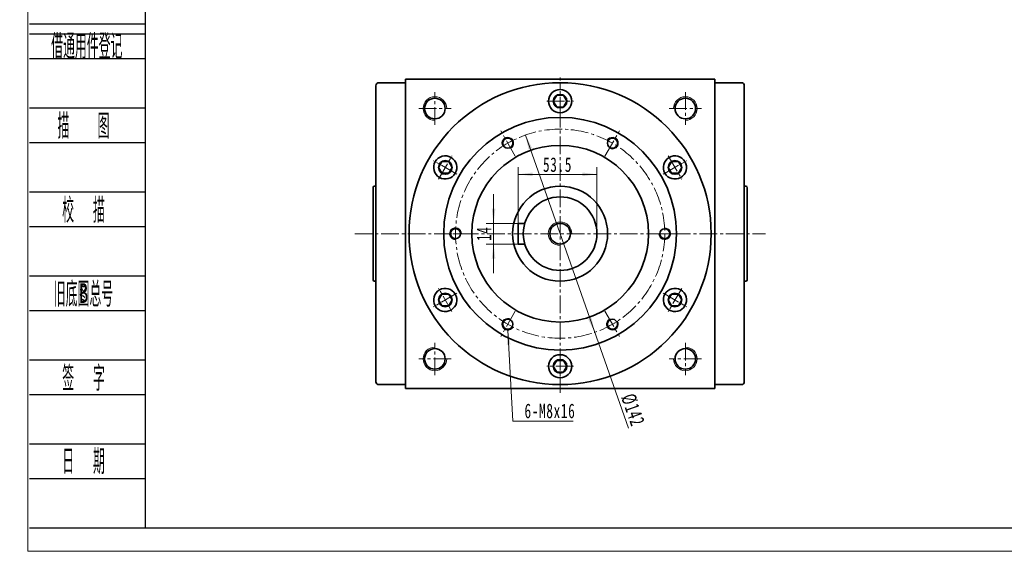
# Model space of a CAD drawing. Header units: millimetres. Extents: x 2113 to 3458, y 2538 to 3486.
# Tile 1 of 4: x 2113 to 2782, y 2538 to 2899. Entities that reach past the tile are written whole.
import ezdxf
from ezdxf.enums import TextEntityAlignment as Align

# ---------------------------------------------------------------- set-up
doc = ezdxf.new("R2010")
doc.units = ezdxf.units.MM
doc.set_wipeout_variables(frame=1)
doc.linetypes.add('点画线', pattern=[18, 12, -2, 2, -2])
doc.layers.get('0').update_dxf_attribs({"lineweight": 35})
doc.layers.add('2细线层', color=4, linetype='Continuous')
doc.layers.add('6文字层', color=3, linetype='Continuous')
for name, color, linetype, lineweight in [('中心线层', 1, '点画线', 18), ('图框_外框线', 7, 'Continuous', 18), ('尺寸线层', 3, 'Continuous', 18), ('粗实线层', 7, 'Continuous', 35)]:
    doc.layers.add(name, color=color, linetype=linetype, lineweight=lineweight)
doc.styles.add('PC_TEXTSTYLE', font='ISOCP.SHX', dxfattribs={"width": 0.707, "bigfont": 'GBCBIG.SHX'})
doc.styles.add('标准', font='txt', dxfattribs={"width": 0.667})
doc.dimstyles.new('a4-1-1.5', dxfattribs={"dimtxt": 4.5, "dimasz": 4.5, "dimexe": 2.25, "dimexo": 0, "dimgap": 0.75, "dimtad": 1, "dimdec": 3, "dimdsep": 46, "dimtxsty": '标准', "dimblk": '_CAXARROW', "dimcen": 0, "dimdle": 9, "dimazin": 2, "dimtfac": 0.707107, "dimtdec": 3, "dimtix": 1, "dimtmove": 2, "dimatfit": 3, "dimfxl": 0, "dimfrac": 2, "dimtolj": 1, "dimarcsym": 0})

# ---------------------------------------------------------------- blocks, each defined once
blk = doc.blocks.new('*X37')
at = {"layer": '中心线层', "linetype": '点画线', "lineweight": 18}
for p, q in [((0, -9.12), (0, 9.12)), ((-9.12, 0), (9.12, 0))]:
    blk.add_line(p, q, dxfattribs=at)
at = {"layer": '粗实线层'}
for p, q in [((-4.62, 0), (-2.31, 4)), ((-4.62, 0), (-2.31, -4)), ((-2.31, 4), (2.31, 4)), ((4.62, 0), (2.31, 4)), ((4.62, 0), (2.31, 4)), ((4.62, 0), (2.31, -4)), ((-2.31, -4), (2.31, -4))]:
    blk.add_line(p, q, dxfattribs=at)
blk.add_circle((0, 0), 4.62, dxfattribs=at)
for start, end in [(0, 180), (180, 360)]:
    blk.add_arc((0, 0), 7.87, start, end, dxfattribs=at)
blk = doc.blocks.new('*X38')
at = {"layer": '尺寸线层', "linetype": 'Continuous'}
for points in [[(2434.95, 2761.05), (2436.19, 2770.95), (2433.72, 2770.95)], [(2434.95, 2747.05), (2436.19, 2737.15), (2433.72, 2737.15)]]:
    blk.add_hatch(color=0, dxfattribs=at).paths.add_polyline_path(points, flags=0)
at = {"layer": '尺寸线层', "color": 0, "linetype": 'Continuous'}
for p, q in [((2434.95, 2780.85), (2434.95, 2727.25)), ((2451.62, 2761.05), (2430, 2761.05)), ((2451.62, 2747.05), (2430, 2747.05))]:
    blk.add_line(p, q, dxfattribs=at)
at = {"layer": '尺寸线层', "color": 0, "insert": (2428.41, 2754.05), "char_height": 9.9, "width": 19.8, "attachment_point": 5, "rotation": 90, "line_spacing_factor": 1.15057, "style": '标准'}
blk.add_mtext('\\T1.1;14', dxfattribs=at)
blk = doc.blocks.new('_CAXARROW')
blk.add_hatch(color=0).paths.add_polyline_path([(0, 0), (-1, 0.125), (-1, -0.125)], flags=0)
blk = doc.blocks.new('*X39')
at = {"layer": '尺寸线层', "linetype": 'Continuous'}
for points in [[(2451.62, 2794.36), (2461.52, 2795.59), (2461.52, 2793.12)], [(2505.12, 2794.36), (2495.22, 2795.59), (2495.22, 2793.12)]]:
    blk.add_hatch(color=0, dxfattribs=at).paths.add_polyline_path(points, flags=0)
at = {"layer": '尺寸线层', "color": 0, "linetype": 'Continuous'}
for p, q in [((2451.62, 2761.05), (2451.62, 2799.31)), ((2451.62, 2794.36), (2505.12, 2794.36)), ((2505.12, 2754.05), (2505.12, 2799.31))]:
    blk.add_line(p, q, dxfattribs=at)
at = {"layer": '尺寸线层', "color": 0, "insert": (2478.37, 2800.9), "char_height": 9.9, "width": 35.9362, "attachment_point": 5, "line_spacing_factor": 1.15057, "style": '标准'}
blk.add_mtext('\\T1.1;53.5', dxfattribs=at)
blk = doc.blocks.new('*X40')
at = {"layer": '尺寸线层', "linetype": 'Continuous'}
blk.add_hatch(color=0, dxfattribs=at).paths.add_polyline_path([(-6.37, 61.9), (-4.59, 52.08), (-7.07, 51.95)], flags=0)
at = {"layer": '尺寸线层', "color": 0, "linetype": 'Continuous'}
blk.add_line((-6.37, 61.9), (-3, 0), dxfattribs=at)
at = {"layer": '尺寸线层', "color": 0}
for p, q in [((-3, 0), (0, 0)), ((0, 0), (38.07, 0)), ((0, 0), (0, 0))]:
    blk.add_line(p, q, dxfattribs=at)
at = {"layer": '尺寸线层', "color": 0, "insert": (4.95, 1.98), "char_height": 9.9, "width": 66.2329, "attachment_point": 7, "line_spacing_factor": 1.15057, "style": '标准'}
blk.add_mtext('\\T1.1;6-M8x16', dxfattribs=at)
blk = doc.blocks.new('*X41')
at = {"layer": '尺寸线层', "linetype": 'Continuous'}
for points in [[(2456.63, 2821.05), (2458.74, 2811.3), (2461.07, 2812.12)], [(2503.62, 2687.05), (2499.18, 2695.99), (2501.51, 2696.8)]]:
    blk.add_hatch(color=0, dxfattribs=at).paths.add_polyline_path(points, flags=0)
at = {"layer": '尺寸线层', "color": 0, "linetype": 'Continuous'}
blk.add_line((2526.43, 2622.01), (2456.63, 2821.05), dxfattribs=at)
at = {"layer": '尺寸线层', "color": 0, "insert": (2529.49, 2634.38), "char_height": 9.9, "width": 42.6466, "attachment_point": 5, "rotation": 289.32486, "line_spacing_factor": 1.15057, "style": '标准'}
blk.add_mtext('\\T1.1;%%C142', dxfattribs=at)

msp = doc.modelspace()

# ---------------------------------------------------------------- linework, layer by layer
at = {"layer": '2细线层'}
for p, q in [((2120.023, 2896.5702), (2198.5733, 2896.5702)), ((2120.023, 2889.8598), (2198.5733, 2889.8598)), ((2120.023, 2873.0839), (2198.5733, 2873.0839)), ((2120.023, 2839.5321), (2198.5733, 2839.5321)), ((2120.023, 2816.0458), (2198.5733, 2816.0458)), ((2120.023, 2782.494), (2198.5733, 2782.494)), ((2120.023, 2759.0077), (2198.5733, 2759.0077)), ((2120.023, 2725.4558), (2198.5733, 2725.4558)), ((2120.023, 2701.9695), (2198.5733, 2701.9695)), ((2120.023, 2668.4177), (2198.5733, 2668.4177)), ((2120.023, 2644.9314), (2198.5733, 2644.9314)), ((2120.023, 2611.3796), (2198.5733, 2611.3796)), ((2120.023, 2587.8933), (2198.5733, 2587.8933)), ((2120.023, 2554.3415), (2198.5733, 2554.3415))]:
    msp.add_line(p, q, dxfattribs=at)
at = {"layer": '中心线层'}
for p, q in [((2480.1234, 2646.0521), (2480.1234, 2862.0521)), ((2395.1234, 2828.0521), (2395.1234, 2850.0521)), ((2565.1234, 2850.0521), (2565.1234, 2828.0521)), ((2384.1234, 2839.0521), (2406.1234, 2839.0521)), ((2554.1234, 2839.0521), (2576.1234, 2839.0521)), ((2449.6917, 2806.7614), (2439.7991, 2823.8958)), ((2510.5551, 2806.7614), (2520.4476, 2823.8958)), ((2340.6975, 2754.0521), (2619.6078, 2754.0521)), ((2419.2599, 2754.0521), (2399.4749, 2754.0521)), ((2540.9868, 2754.0521), (2560.7719, 2754.0521)), ((2449.6917, 2701.3428), (2439.7991, 2684.2085)), ((2510.5551, 2701.3428), (2520.4476, 2684.2085)), ((2395.1234, 2658.0521), (2395.1234, 2680.0521)), ((2565.1234, 2680.0521), (2565.1234, 2658.0521)), ((2406.1234, 2669.0521), (2384.1234, 2669.0521)), ((2576.1234, 2669.0521), (2554.1234, 2669.0521))]:
    msp.add_line(p, q, dxfattribs=at)
at = {"layer": '粗实线层'}
for p, q in [((2355.1234, 2854.5521), (2355.1234, 2653.5521)), ((2375.1234, 2856.5521), (2357.1234, 2856.5521)), ((2375.1234, 2649.0521), (2375.1234, 2859.0521)), ((2375.1234, 2859.0521), (2585.1234, 2859.0521)), ((2585.1234, 2649.0521), (2585.1234, 2859.0521)), ((2585.1234, 2856.5521), (2603.1234, 2856.5521)), ((2605.1234, 2854.5521), (2605.1234, 2653.5521)), ((2353.1234, 2722.8021), (2353.1234, 2785.3021)), ((2355.1234, 2786.3021), (2354.1234, 2786.3021)), ((2605.1234, 2786.3021), (2606.1234, 2786.3021)), ((2607.1234, 2722.8021), (2607.1234, 2785.3021)), ((2451.6234, 2761.0521), (2451.6234, 2747.0521)), ((2451.6234, 2761.0521), (2456.1234, 2761.0521)), ((2451.6234, 2747.0521), (2456.1234, 2747.0521)), ((2355.1234, 2721.8021), (2354.1234, 2721.8021)), ((2605.1234, 2721.8021), (2606.1234, 2721.8021)), ((2375.1234, 2651.5521), (2357.1234, 2651.5521)), ((2585.1234, 2649.0521), (2375.1234, 2649.0521)), ((2585.1234, 2651.5521), (2603.1234, 2651.5521))]:
    msp.add_line(p, q, dxfattribs=at)
for centre, radius in [((2480.1234, 2754.0521), 102.5), ((2395.1234, 2839.0521), 7), ((2565.1234, 2839.0521), 7), ((2480.1234, 2754.0521), 79), ((2480.1234, 2754.0521), 60), ((2444.6234, 2815.5399), 3.4), ((2515.6234, 2815.5399), 3.4), ((2480.1234, 2754.0521), 32.25), ((2480.1234, 2754.0521), 25), ((2480.1234, 2754.0521), 7), ((2409.1234, 2754.0521), 3.4), ((2551.1234, 2754.0521), 3.4), ((2444.6234, 2692.5643), 3.4), ((2515.6234, 2692.5643), 3.4), ((2395.1234, 2669.0521), 7), ((2565.1234, 2669.0521), 7)]:
    msp.add_circle(centre, radius, dxfattribs=at)
for centre, radius, start, end in [((2357.1234, 2854.5521), 2, 90, 180), ((2603.1234, 2854.5521), 2, 360, 90), ((2354.1234, 2785.3021), 1, 90.0000003, 180.0000003), ((2606.1234, 2785.3021), 1, 0, 90), ((2354.1234, 2722.8021), 1, 180, 270), ((2606.1234, 2722.8021), 1, 270.0000003, 0.0000003), ((2357.1234, 2653.5521), 2, 180, 270), ((2603.1234, 2653.5521), 2, 270, 0)]:
    msp.add_arc(centre, radius, start, end, dxfattribs=at)
at = {"layer": '粗实线层', "lineweight": 18}
for centre, radius, start, end in [((2395.1234, 2839.0521), 8, 0, 270), ((2565.1234, 2839.0521), 8, 270, 180), ((2444.6234, 2815.5399), 4, 300, 212.010791), ((2515.6234, 2815.5399), 4, 240, 152.010791), ((2480.1234, 2754.0521), 8, 360, 270), ((2409.1234, 2754.0521), 4, 0, 272.010791), ((2551.1234, 2754.0521), 4, 180, 92.010791), ((2444.6234, 2692.5643), 4, 60, 332.010791), ((2515.6234, 2692.5643), 4, 120, 32.010791), ((2395.1234, 2669.0521), 8, 90, 0), ((2565.1234, 2669.0521), 8, 180, 90)]:
    msp.add_arc(centre, radius, start, end, dxfattribs=at)

# ---------------------------------------------------------------- texts
at = {"layer": '6文字层', "color": 3, "style": 'PC_TEXTSTYLE'}
for s, width, p in [('借通用件登记', 0.667, (2158.8722, 2881.9167)), ('描   图', 0.6667, (2156.6335, 2827.7889)), ('校  描', 0.667, (2156.6335, 2770.7508)), ('旧底图总号', 0.667, (2156.6335, 2713.7127)), ('签  字', 0.667, (2156.6335, 2656.6746)), ('日  期', 0.667, (2156.6544, 2599.9713))]:
    msp.add_text(s, height=16.77592, dxfattribs=dict(at, width=width)).set_placement(p, align=Align.MIDDLE)
at = {"layer": '6文字层', "width": 0.707}
msp.add_text('B', height=13.4207, dxfattribs=at).set_placement((2156.6335, 2713.7127), align=Align.MIDDLE)

# ---------------------------------------------------------------- dimensions: what is measured, and where the dimension line sits
at = {"layer": '尺寸线层'}
dim = msp.add_linear_dim(base=(2505.1234, 2794.3558), p1=(2451.6234, 2761.0521), p2=(2505.1234, 2754.0521), dimstyle='a4-1-1.5', override={"dimsah": 1, "dimtfill": 1, "dimtzin": 8}, dxfattribs=at)
dim.commit()
dim.dimension.update_dxf_attribs({"geometry": '*X39', "text_midpoint": (2478.3734, 2800.9023), "dimtype": 160})
dim = msp.add_linear_dim(base=(2434.9542, 2747.0521), p1=(2451.6234, 2761.0521), p2=(2451.6234, 2747.0521), angle=270, dimstyle='a4-1-1.5', override={"dimsah": 1, "dimtfill": 1, "dimtzin": 8}, dxfattribs=at)
dim.commit()
dim.dimension.update_dxf_attribs({"geometry": '*X38', "text_midpoint": (2428.4077, 2754.0521), "dimtype": 160})

# ---------------------------------------------------------------- next in the draw order: wipeouts: each hides what was drawn before it
for points in [[(2487.9884, 2844.0521), (2487.8959, 2845.2548), (2487.8959, 2845.2548), (2487.2494, 2847.3806), (2486.0341, 2849.2407), (2484.3471, 2850.6868), (2482.323, 2851.6033), (2480.1234, 2851.9171), (2480.1234, 2851.9171), (2477.9237, 2851.6033), (2475.8996, 2850.6868), (2474.2126, 2849.2407), (2472.9974, 2847.3806), (2472.3509, 2845.2548), (2472.3509, 2845.2548), (2472.2584, 2844.0521), (2472.2584, 2844.0521), (2472.5264, 2842.0165), (2473.3121, 2840.1196), (2474.562, 2838.4907), (2476.1909, 2837.2408), (2478.0878, 2836.4551), (2480.1234, 2836.1871), (2480.1234, 2836.1871), (2482.5538, 2836.5721), (2484.7463, 2837.6892), (2486.4863, 2839.4292), (2487.6034, 2841.6217)], [(2406.1136, 2805.8634), (2405.0258, 2806.3846), (2405.0258, 2806.3846), (2402.8616, 2806.8876), (2400.643, 2806.7653), (2398.5472, 2806.0273), (2396.7414, 2804.7327), (2395.3698, 2802.9846), (2395.3698, 2802.9846), (2394.5418, 2800.9228), (2394.3235, 2798.7116), (2394.7323, 2796.5276), (2395.7356, 2794.5451), (2397.2533, 2792.9223), (2397.2533, 2792.9223), (2398.2486, 2792.2408), (2398.2486, 2792.2408), (2400.1455, 2791.4551), (2402.1811, 2791.1871), (2404.2167, 2791.4551), (2406.1136, 2792.2408), (2407.7425, 2793.4907), (2408.9924, 2795.1196), (2408.9924, 2795.1196), (2409.8742, 2797.4169), (2410.003, 2799.8742), (2409.3661, 2802.2511), (2408.0259, 2804.3148)], [(2561.9982, 2792.2408), (2562.9934, 2792.9223), (2562.9934, 2792.9223), (2564.5112, 2794.5451), (2565.5145, 2796.5276), (2565.9233, 2798.7116), (2565.705, 2800.9228), (2564.877, 2802.9846), (2564.877, 2802.9846), (2563.5053, 2804.7327), (2561.6995, 2806.0273), (2559.6037, 2806.7653), (2557.3852, 2806.8876), (2555.2209, 2806.3846), (2555.2209, 2806.3846), (2554.1332, 2805.8634), (2554.1332, 2805.8634), (2552.5043, 2804.6135), (2551.2544, 2802.9846), (2550.4687, 2801.0877), (2550.2007, 2799.0521), (2550.4687, 2797.0165), (2551.2544, 2795.1196), (2551.2544, 2795.1196), (2552.803, 2793.2073), (2554.8667, 2791.8671), (2557.2436, 2791.2302), (2559.7009, 2791.359)], [(2398.2486, 2715.8634), (2397.2533, 2715.182), (2397.2533, 2715.182), (2395.7356, 2713.5592), (2394.7323, 2711.5767), (2394.3235, 2709.3927), (2394.5418, 2707.1815), (2395.3698, 2705.1196), (2395.3698, 2705.1196), (2396.7414, 2703.3716), (2398.5472, 2702.077), (2400.643, 2701.339), (2402.8616, 2701.2166), (2405.0258, 2701.7196), (2405.0258, 2701.7196), (2406.1136, 2702.2408), (2406.1136, 2702.2408), (2407.7425, 2703.4907), (2408.9924, 2705.1196), (2409.7781, 2707.0165), (2410.0461, 2709.0521), (2409.7781, 2711.0877), (2408.9924, 2712.9846), (2408.9924, 2712.9846), (2407.4438, 2714.897), (2405.3801, 2716.2372), (2403.0032, 2716.874), (2400.5459, 2716.7453)], [(2554.1332, 2702.2408), (2555.2209, 2701.7196), (2555.2209, 2701.7196), (2557.3852, 2701.2166), (2559.6037, 2701.339), (2561.6995, 2702.077), (2563.5053, 2703.3716), (2564.877, 2705.1196), (2564.877, 2705.1196), (2565.705, 2707.1815), (2565.9233, 2709.3927), (2565.5145, 2711.5767), (2564.5112, 2713.5592), (2562.9934, 2715.182), (2562.9934, 2715.182), (2561.9982, 2715.8634), (2561.9982, 2715.8634), (2560.1013, 2716.6491), (2558.0657, 2716.9171), (2556.0301, 2716.6491), (2554.1332, 2715.8634), (2552.5043, 2714.6135), (2551.2544, 2712.9846), (2551.2544, 2712.9846), (2550.3725, 2710.6874), (2550.2438, 2708.23), (2550.8806, 2705.8531), (2552.2208, 2703.7894)], [(2472.2584, 2664.0521), (2472.3509, 2662.8495), (2472.3509, 2662.8495), (2472.9974, 2660.7237), (2474.2126, 2658.8635), (2475.8996, 2657.4175), (2477.9237, 2656.501), (2480.1234, 2656.1871), (2480.1234, 2656.1871), (2482.323, 2656.501), (2484.3471, 2657.4175), (2486.0341, 2658.8635), (2487.2494, 2660.7237), (2487.8959, 2662.8495), (2487.8959, 2662.8495), (2487.9884, 2664.0521), (2487.9884, 2664.0521), (2487.7204, 2666.0877), (2486.9347, 2667.9846), (2485.6848, 2669.6135), (2484.0559, 2670.8634), (2482.159, 2671.6491), (2480.1234, 2671.9171), (2480.1234, 2671.9171), (2477.693, 2671.5322), (2475.5005, 2670.4151), (2473.7605, 2668.6751), (2472.6433, 2666.4826)]]:
    msp.add_wipeout(points).dxf.layer = '粗实线层'

# ---------------------------------------------------------------- next in the draw order: linework, layer by layer
at = {"layer": '中心线层'}
msp.add_circle((2480.1234, 2754.0521), 71, dxfattribs=at)
at = {"layer": '图框_外框线', "color": 3}
msp.add_lwpolyline([(2118.8443, 2538.3957), (3458.2915, 2538.3957), (3458.2915, 3485.5762), (2118.8443, 3485.5762)], close=True, dxfattribs=at)
at = {"layer": '图框_外框线', "color": 3, "lineweight": 25}
msp.add_lwpolyline([(2198.5733, 2554.3415), (3442.3457, 2554.3415), (3442.3457, 3469.6304), (2198.5733, 3469.6304)], close=True, dxfattribs=at)

# ---------------------------------------------------------------- next in the draw order: block references
at = {"layer": '尺寸线层'}
msp.add_blockref('*X40', (2450.9917, 2626.6665), dxfattribs=at)
at = {"layer": '粗实线层'}
msp.add_blockref('*X37', (2480.1234, 2844.0521), dxfattribs=at)
for p, rotation in [((2402.1811, 2799.0521), 59.99999999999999), ((2558.0657, 2799.0521), 299.9999999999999), ((2402.1811, 2709.0521), 120), ((2558.0657, 2709.0521), 240), ((2480.1234, 2664.0521), 180)]:
    msp.add_blockref('*X37', p, dxfattribs=dict(at, rotation=rotation))

# ---------------------------------------------------------------- next in the draw order: dimensions: what is measured, and where the dimension line sits
at = {"layer": '尺寸线层'}
dim = msp.add_diameter_dim_2p(p1=(2456.6278, 2821.0518), p2=(2503.619, 2687.0525), dimstyle='a4-1-1.5', override={"dimpost": '%%C<>', "dimsah": 1, "dimtfill": 1, "dimtzin": 8}, dxfattribs=at)
dim.commit()
dim.dimension.update_dxf_attribs({"geometry": '*X41', "text_midpoint": (2522.8999, 2632.0713), "dimtype": 163})

doc.saveas('drawing.dxf')
